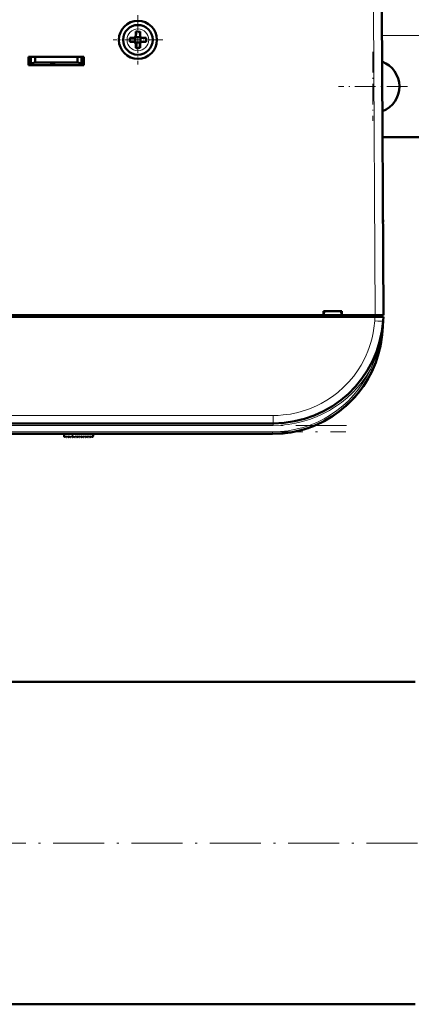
# Model space of a CAD drawing. Extents: x -1358 to 1757, y -1506 to 612.
# Tile 9 of 86: x 323 to 416, y -1502 to -1270. Entities that reach past the tile are written whole.
import ezdxf

# ---------------------------------------------------------------- set-up
doc = ezdxf.new("R2010")
doc.units = 0
doc.linetypes.add('DASHDOT', pattern=[18.5, 12, -3, 0.5, -3])

msp = doc.modelspace()

# ---------------------------------------------------------------- linework, layer by layer
at = {"color": 7, "linetype": 'DASHDOT', "lineweight": 18, "ltscale": 0.292499}
msp.add_line((351.29, -1268.58), (351.29, -1280.28), dxfattribs=at)
at = {"color": 7, "lineweight": 18}
for p, q in [((406.91, -1267.37), (407.29, -1339.43)), ((351.31, -1271.85), (351.29, -1271.85)), ((348.72, -1274.4), (348.72, -1274.43)), ((353.86, -1274.45), (353.86, -1274.43)), ((436.79, -1273.43), (408.94, -1273.43)), ((351.27, -1277), (351.29, -1277)), ((407.2, -1340.74), (407.27, -1339.83)), ((407.3, -1339.43), (407.3, -1339.83)), ((409.2, -1340.79), (409.2, -1340.74)), ((406.21, -1352.19), (406.53, -1352.34)), ((406.53, -1352.34), (406.66, -1352.4)), ((210.32, -1363.07), (383.26, -1363.07)), ((383.26, -1363.07), (383.26, -1364.93)), ((383.26, -1365.43), (210.32, -1365.43)), ((383.26, -1365.43), (383.26, -1364.93)), ((210.49, -1366.93), (383.09, -1366.93)), ((335.86, -1368.16), (335.8, -1367.43)), ((383.09, -1366.93), (383.09, -1367.43))]:
    msp.add_line(p, q, dxfattribs=at)
at = {"color": 7, "lineweight": 50}
for p, q in [((408.91, -1267.37), (409.29, -1339.43)), ((350.79, -1272.5), (350.79, -1273.43)), ((351.79, -1272.5), (351.79, -1273.43)), ((350.29, -1273.93), (349.37, -1273.93)), ((350.29, -1274.93), (349.37, -1274.93)), ((350.66, -1273.79), (350.64, -1273.78)), ((350.66, -1275.06), (350.64, -1275.07)), ((351.93, -1273.79), (350.66, -1273.79)), ((350.66, -1275.06), (350.66, -1273.79)), ((351.93, -1275.06), (350.66, -1275.06)), ((350.79, -1276.35), (350.79, -1275.43)), ((351.79, -1276.35), (351.79, -1275.43)), ((351.94, -1273.78), (351.93, -1273.79)), ((351.93, -1273.79), (351.93, -1275.06)), ((351.93, -1275.06), (351.94, -1275.07)), ((352.29, -1273.93), (353.21, -1273.93)), ((353.21, -1274.93), (352.29, -1274.93)), ((325.49, -1280.43), (325.49, -1278.43)), ((325.49, -1278.43), (338.49, -1278.43)), ((325.49, -1279.93), (325.99, -1279.93)), ((325.99, -1278.43), (325.99, -1279.99)), ((325.99, -1279.99), (326.99, -1279.81)), ((325.99, -1280.43), (325.99, -1279.99)), ((326.99, -1279.81), (326.99, -1278.43)), ((326.99, -1279.81), (336.99, -1279.81)), ((330.59, -1280.43), (330.59, -1280.21)), ((330.59, -1280.21), (330.59, -1280.43)), ((331.79, -1280.21), (330.59, -1280.21)), ((330.59, -1280.21), (330.59, -1280.43)), ((331.79, -1280.43), (331.79, -1280.21)), ((336.99, -1278.43), (336.99, -1279.81)), ((336.99, -1279.81), (337.99, -1279.99)), ((337.99, -1278.43), (337.99, -1279.99)), ((337.99, -1279.93), (338.49, -1279.93)), ((337.99, -1279.99), (337.99, -1280.43)), ((338.49, -1278.43), (338.49, -1280.43)), ((338.49, -1280.43), (325.49, -1280.43)), ((330.59, -1280.43), (325.99, -1280.43)), ((337.99, -1280.43), (331.79, -1280.43)), ((426.79, -1297.43), (409.07, -1297.43)), ((409.18, -1317.42), (409.17, -1316.87)), ((407.27, -1339.83), (186.31, -1339.83)), ((300.44, -1339.43), (395.14, -1339.43)), ((395.14, -1339.43), (395.14, -1338.43)), ((395.14, -1338.43), (399.44, -1338.43)), ((395.14, -1339.43), (395.23, -1339.43)), ((395.19, -1339.43), (399.39, -1339.43)), ((395.29, -1338.43), (395.23, -1339.43)), ((395.29, -1338.43), (395.23, -1339.43)), ((399.35, -1339.43), (395.23, -1339.43)), ((399.29, -1338.43), (399.36, -1339.43)), ((399.36, -1339.43), (399.44, -1339.43)), ((399.44, -1338.43), (399.44, -1339.43)), ((399.44, -1339.43), (407.29, -1339.43)), ((407.27, -1339.83), (409.26, -1339.83)), ((407.29, -1339.43), (409.29, -1339.43)), ((407.3, -1339.43), (408.99, -1339.43)), ((408.99, -1339.83), (408.99, -1339.43)), ((409.26, -1339.83), (409.2, -1340.74)), ((409.2, -1340.74), (409.02, -1343.24)), ((407.41, -1350.6), (407.41, -1350.61)), ((407.41, -1350.6), (407.41, -1350.61)), ((406.13, -1353.47), (406.28, -1353.18)), ((406.13, -1353.47), (406.18, -1353.38)), ((400.8, -1360.46), (400.82, -1360.44)), ((399.22, -1361.82), (399.28, -1361.76)), ((399.22, -1361.82), (399.22, -1361.82)), ((399.36, -1361.7), (399.23, -1361.81)), ((399.42, -1361.65), (399.43, -1361.65)), ((383.26, -1364.93), (210.32, -1364.93)), ((383.09, -1367.43), (210.49, -1367.43)), ((333.84, -1368.01), (333.79, -1367.43)), ((334.01, -1368.07), (334.16, -1367.93)), ((334.16, -1367.93), (334.3, -1368.13)), ((334.46, -1368.14), (334.67, -1367.93)), ((334.67, -1367.93), (334.81, -1368.13)), ((334.97, -1368.14), (335.18, -1367.93)), ((335.18, -1367.93), (335.32, -1368.13)), ((335.48, -1368.14), (335.69, -1367.93)), ((335.69, -1367.93), (335.83, -1368.13)), ((336.2, -1367.93), (335.99, -1368.14)), ((336.34, -1368.13), (336.2, -1367.93)), ((336.71, -1367.93), (336.5, -1368.14)), ((336.85, -1368.13), (336.71, -1367.93)), ((337.22, -1367.93), (337.01, -1368.14)), ((337.36, -1368.13), (337.22, -1367.93)), ((337.73, -1367.93), (337.52, -1368.14)), ((337.87, -1368.13), (337.73, -1367.93)), ((338.24, -1367.93), (338.03, -1368.14)), ((338.38, -1368.13), (338.24, -1367.93)), ((338.75, -1367.93), (338.54, -1368.14)), ((338.89, -1368.13), (338.75, -1367.93)), ((339.26, -1367.93), (339.05, -1368.14)), ((339.4, -1368.13), (339.26, -1367.93)), ((339.77, -1367.93), (339.56, -1368.14)), ((339.91, -1368.13), (339.77, -1367.93)), ((340.28, -1367.93), (340.07, -1368.14)), ((340.42, -1368.12), (340.28, -1367.93)), ((340.75, -1367.93), (340.58, -1368.13)), ((340.79, -1367.43), (340.75, -1367.93)), ((416.79, -1425.93), (320.94, -1425.93)), ((416.79, -1502.03), (-143.21, -1502.03))]:
    msp.add_line(p, q, dxfattribs=at)
at = {"color": 7, "linetype": 'DASHDOT', "lineweight": 18, "ltscale": 0.2925}
msp.add_line((357.14, -1274.43), (345.44, -1274.43), dxfattribs=at)
at = {"color": 7, "linetype": 'DASHDOT', "lineweight": 18, "ltscale": 0.40625}
for p, q in [((406.79, -1277.3), (406.79, -1293.55)), ((414.92, -1285.43), (398.67, -1285.43))]:
    msp.add_line(p, q, dxfattribs=at)
at = {"color": 7, "linetype": 'DASHDOT', "lineweight": 18, "ltscale": 0.012015}
msp.add_line((407.3, -1339.39), (407.3, -1339.87), dxfattribs=at)
at = {"color": 7, "linetype": 'DASHDOT', "lineweight": 18}
for p, q in [((400.56, -1365.43), (193.02, -1365.43)), ((193.23, -1366.93), (400.35, -1366.93)), ((472.79, -1463.98), (-199.21, -1463.98))]:
    msp.add_line(p, q, dxfattribs=at)
at = {"color": 7, "linetype": 'DASHDOT', "lineweight": 18, "ltscale": 0.028006}
msp.add_line((335.87, -1368.27), (335.78, -1367.16), dxfattribs=at)
at = {"color": 7, "lineweight": 18}
msp.add_lwpolyline([(383.26, -1363.07), (384.4, -1363.04), (385.57, -1362.95), (387.29, -1362.73), (389.04, -1362.36), (390.89, -1361.82), (391.82, -1361.49), (392.74, -1361.12), (393.65, -1360.7), (394.55, -1360.25), (395.9, -1359.47), (397.22, -1358.59), (398.49, -1357.62), (399.83, -1356.42), (401.09, -1355.13), (402.24, -1353.76), (403.27, -1352.31), (403.98, -1351.18), (404.62, -1350.01), (405.19, -1348.82), (405.57, -1347.92), (405.91, -1347.02), (406.27, -1345.88), (406.58, -1344.74), (406.83, -1343.58), (407.02, -1342.44), (407.2, -1340.74)], dxfattribs=at)
at = {"color": 7, "lineweight": 50}
msp.add_circle((351.29, -1274.43), 4.5, dxfattribs=at)
for centre, radius, start, end in [((351.29, -1274.43), 3.5, 90, 360), ((351.29, -1274.43), 3.5, 360, 90), ((351.29, -1289.63), 17.14, 89.9996, 91.6715), ((351.29, -1289.6), 17.1, 88.3267, 90.0022), ((366.5, -1274.43), 17.13, 178.3286, 181.6729), ((350.29, -1273.43), 0.5, 270, 360), ((350.29, -1275.43), 0.5, 0, 90), ((352.29, -1273.43), 0.5, 180, 270), ((352.29, -1275.43), 0.5, 90, 180), ((336.12, -1274.43), 17.1, 359.9978, 1.6733), ((336.12, -1274.43), 17.1, 358.3267, 0.0022), ((351.29, -1259.22), 17.14, 268.3285, 270.0004), ((351.29, -1259.25), 17.1, 269.9978, 271.6733), ((406.79, -1285.43), 6.25, 291.0731, 69.5256), ((407.18, -1317.93), 2, 0.3, 0.7878), ((383.26, -1338.93), 26, 270, 356), ((383.09, -1341.43), 26, 270, 356), ((383.01, -1341.41), 26.08, 346.9169, 352.1515), ((382.78, -1341.4), 26.31, 352.5155, 355.9841), ((383.09, -1341.43), 26, 270, 344.3815), ((383.09, -1341.43), 26, 313.5793, 331.8315), ((383.13, -1341.45), 25.95, 332.4099, 334.5584), ((383.13, -1341.45), 25.95, 332.4099, 334.5584), ((383.37, -1341.73), 25.58, 311.6184, 312.943), ((333.94, -1368), 0.1, 185, 315), ((334.38, -1368.07), 0.1, 215, 315), ((334.89, -1368.07), 0.1, 215, 315), ((335.4, -1368.07), 0.1, 215, 315), ((335.91, -1368.07), 0.1, 215, 315), ((336.42, -1368.07), 0.1, 215, 315), ((336.93, -1368.07), 0.1, 215, 315), ((337.44, -1368.07), 0.1, 215, 315), ((337.96, -1368.07), 0.1, 215, 315), ((338.47, -1368.07), 0.1, 215, 315), ((338.98, -1368.07), 0.1, 215, 315), ((339.49, -1368.07), 0.1, 215, 315), ((340, -1368.07), 0.1, 215, 315), ((340.5, -1368.06), 0.1, 215, 319.585)]:
    msp.add_arc(centre, radius, start, end, dxfattribs=at)
at = {"color": 7, "lineweight": 18}
for centre, radius, start, end in [((351.29, -1274.43), 2.57, 90, 179.4706), ((351.29, -1274.43), 2.57, 0, 89.4706), ((351.29, -1274.43), 2.57, 180, 269.4706), ((351.29, -1274.43), 2.57, 270, 359.4706), ((358.06, -1337.16), 51.26, 353.1467, 355.997), ((383.14, -1340.18), 26, 332.501, 353.1573), ((383.09, -1341.43), 25.5, 270, 335.0403), ((383.26, -1338.93), 26.5, 270, 329.9738)]:
    msp.add_arc(centre, radius, start, end, dxfattribs=at)
for centre, major_axis, ratio, start_param, end_param in [((407.2, -1340.6), (2, -0.14), 0.069587, 4.717255, 6.283185), ((408.53, -1343.2), (0.499, -0.035), 0.174703, 5.772824, 6.282083)]:
    msp.add_ellipse(centre, major_axis=major_axis, ratio=ratio, start_param=start_param, end_param=end_param, dxfattribs=at)

doc.saveas('drawing.dxf')
